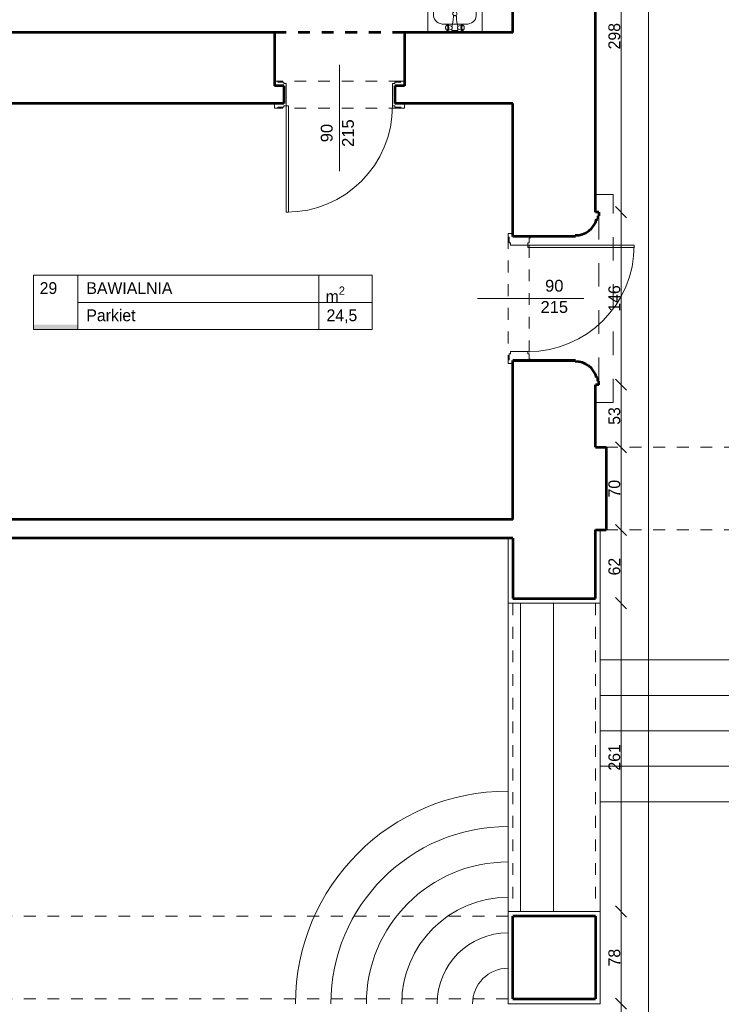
# Model space of a CAD drawing. Header units: inches. Extents: x -21887 to 84279, y -131485 to 67836.
# Tile 54 of 256: x -3895 to 2047, y 10716 to 19050. Entities that reach past the tile are written whole.
import ezdxf

# ---------------------------------------------------------------- set-up
doc = ezdxf.new("R2010")
doc.units = ezdxf.units.IN
doc.header["$MEASUREMENT"] = 0
doc.linetypes.add('Dashed', pattern=[400, 200, -200])
doc.linetypes.add('Dashed copy', pattern=[200, 100, -100])
doc.layers.get('0').update_dxf_attribs({"lineweight": 13})
doc.layers.get('Defpoints').update_dxf_attribs({"lineweight": 13})
for name, color, linetype, lineweight in [('AI_MURY', 7, 'Continuous', 53), ('AI_WIDOK', 7, 'Continuous', 13), ('Dimensioning', 7, 'Continuous', 13), ('DRZWI', 7, 'Continuous', 13), ('Furniture & Equipment', 7, 'Continuous', 13), ('OPISY TABELKI', 7, 'Continuous', 13), ('PODCIAGI', 7, 'Continuous', 13), ('schodzy', 7, 'Continuous', 13)]:
    doc.layers.add(name, color=color, linetype=linetype, lineweight=lineweight)
doc.styles.add('GENERATED_STYLE_7', font='txt')
doc.styles.add('GENERATED_STYLE_8', font='txt')
doc.styles.add('GENERATED_STYLE_9', font='txt')
doc.styles.add('Style-Courier New', font='txt')
doc.dimstyles.new('Dimstyle_4', dxfattribs={"dimtxt": 100, "dimasz": 95, "dimexe": 0, "dimexo": 0, "dimgap": 0.09, "dimtad": 1, "dimdec": 0, "dimlfac": 0.1, "dimzin": 0, "dimdsep": 46, "dimlunit": 5, "dimtxsty": 'GENERATED_STYLE_7', "dimblk": 'ARROWHEAD_6', "dimcen": 0.09, "dimclrd": 161, "dimclre": 161, "dimclrt": 7, "dimadec": 0, "dimazin": 0, "dimtfac": 1, "dimtdec": 0, "dimtmove": 0, "dimatfit": 3, "dimfxl": 0, "dimtolj": 1, "dimtzin": 0, "dimarcsym": 0})

# ---------------------------------------------------------------- blocks, each defined once
blk = doc.blocks.new('Basin 01_59')
at = {"layer": 'Furniture & Equipment', "color": 9, "linetype": 'Continuous'}
for p, q in [((0, 350), (0, 171.8)), ((460, 350), (0, 350)), ((460, 350), (460, 171.8)), ((138.9, 278.2), (138.9, 278.2)), ((321.1, 278.2), (138.9, 278.2)), ((151.7, 311.7), (151.5, 308.2)), ((151.7, 311.7), (151.5, 308.2)), ((151.5, 308.2), (151.7, 304.7)), ((151.5, 308.2), (151.7, 304.7)), ((152.1, 315), (151.7, 311.7)), ((152.1, 315), (151.7, 311.7)), ((151.7, 304.7), (152.1, 301.4)), ((151.7, 304.7), (152.1, 301.4)), ((152.8, 318.2), (152.1, 315)), ((152.8, 318.2), (152.1, 315)), ((152.1, 301.4), (152.8, 298.2)), ((152.1, 301.4), (152.8, 298.2)), ((153.8, 321.1), (152.8, 318.2)), ((153.8, 321.1), (152.8, 318.2)), ((152.8, 298.2), (153.8, 295.3)), ((152.8, 298.2), (153.8, 295.3)), ((155.1, 323.5), (153.8, 321.1)), ((155.1, 323.5), (153.8, 321.1)), ((153.8, 295.3), (155.1, 292.9)), ((153.8, 295.3), (155.1, 292.9)), ((156.5, 325.5), (155.1, 323.5)), ((156.5, 325.5), (155.1, 323.5)), ((155.1, 292.9), (156.5, 290.9)), ((155.1, 292.9), (156.5, 290.9)), ((158.1, 327), (156.5, 325.5)), ((158.1, 327), (156.5, 325.5)), ((156.5, 290.9), (158.1, 289.4)), ((156.5, 290.9), (158.1, 289.4)), ((162.6, 330.7), (158.1, 327)), ((162.6, 330.7), (158.1, 327)), ((159.8, 327.9), (158.1, 327)), ((159.8, 327.9), (158.1, 327)), ((158.1, 289.4), (159.8, 288.5)), ((162.6, 285.6), (158.1, 289.4)), ((158.1, 289.4), (159.8, 288.5)), ((162.6, 285.6), (158.1, 289.4)), ((161.5, 328.2), (159.8, 327.9)), ((161.5, 328.2), (159.8, 327.9)), ((159.8, 288.5), (161.5, 288.2)), ((159.8, 288.5), (161.5, 288.2)), ((163.2, 327.9), (161.5, 328.2)), ((163.2, 327.9), (161.5, 328.2)), ((161.5, 288.2), (163.2, 288.5)), ((161.5, 288.2), (163.2, 288.5)), ((164.6, 331.8), (162.6, 330.7)), ((164.6, 331.8), (162.6, 330.7)), ((162.6, 285.6), (164.6, 284.6)), ((162.6, 285.6), (164.6, 284.6)), ((164.9, 327), (163.2, 327.9)), ((164.9, 327), (163.2, 327.9)), ((163.2, 288.5), (164.9, 289.4)), ((163.2, 288.5), (164.9, 289.4)), ((166.7, 332.2), (164.6, 331.8)), ((166.7, 332.2), (164.6, 331.8)), ((164.6, 284.6), (166.7, 284.2)), ((164.6, 284.6), (166.7, 284.2)), ((166.5, 325.5), (164.9, 327)), ((166.5, 325.5), (164.9, 327)), ((164.9, 289.4), (166.5, 290.9)), ((164.9, 289.4), (166.5, 290.9)), ((167.9, 323.5), (166.5, 325.5)), ((167.9, 323.5), (166.5, 325.5)), ((166.5, 290.9), (167.9, 292.9)), ((166.5, 290.9), (167.9, 292.9)), ((168.8, 331.8), (166.7, 332.2)), ((168.8, 331.8), (166.7, 332.2)), ((166.7, 284.2), (168.8, 284.6)), ((166.7, 284.2), (168.8, 284.6)), ((169.2, 321.1), (167.9, 323.5)), ((169.2, 321.1), (167.9, 323.5)), ((167.9, 292.9), (169.2, 295.3)), ((167.9, 292.9), (169.2, 295.3)), ((170.8, 330.7), (168.8, 331.8)), ((202.4, 320), (168.8, 331.8)), ((170.8, 330.7), (168.8, 331.8)), ((202.4, 320), (168.8, 331.8)), ((202.4, 296.4), (168.8, 284.6)), ((202.4, 296.4), (168.8, 284.6)), ((168.8, 284.6), (170.8, 285.6)), ((168.8, 284.6), (170.8, 285.6)), ((170.2, 318.2), (169.2, 321.1)), ((170.2, 318.2), (169.2, 321.1)), ((169.2, 295.3), (170.2, 298.2)), ((169.2, 295.3), (170.2, 298.2)), ((170.9, 315), (170.2, 318.2)), ((170.9, 315), (170.2, 318.2)), ((170.2, 298.2), (170.9, 301.4)), ((170.2, 298.2), (170.9, 301.4)), ((172.7, 329), (170.8, 330.7)), ((172.7, 329), (170.8, 330.7)), ((170.8, 285.6), (172.7, 287.4)), ((170.8, 285.6), (172.7, 287.4)), ((171.4, 311.7), (170.9, 315)), ((171.4, 311.7), (170.9, 315)), ((170.9, 301.4), (171.4, 304.7)), ((170.9, 301.4), (171.4, 304.7)), ((171.5, 308.2), (171.4, 311.7)), ((171.5, 308.2), (171.4, 311.7)), ((171.4, 304.7), (171.5, 308.2)), ((171.4, 304.7), (171.5, 308.2)), ((174.4, 326.6), (172.7, 329)), ((174.4, 326.6), (172.7, 329)), ((172.7, 287.4), (174.4, 289.8)), ((172.7, 287.4), (174.4, 289.8)), ((175.9, 323.6), (174.4, 326.6)), ((175.9, 323.6), (174.4, 326.6)), ((174.4, 289.8), (175.9, 292.8)), ((174.4, 289.8), (175.9, 292.8)), ((177.1, 320.2), (175.9, 323.6)), ((177.1, 320.2), (175.9, 323.6)), ((175.9, 292.8), (177.1, 296.2)), ((175.9, 292.8), (177.1, 296.2)), ((178, 316.4), (177.1, 320.2)), ((178, 316.4), (177.1, 320.2)), ((177.1, 296.2), (178, 300)), ((177.1, 296.2), (178, 300)), ((178.5, 312.4), (178, 316.4)), ((178.5, 312.4), (178, 316.4)), ((178, 300), (178.5, 304)), ((178, 300), (178.5, 304)), ((178.7, 308.2), (178.5, 312.4)), ((178.7, 308.2), (178.5, 312.4)), ((178.5, 304), (178.7, 308.2)), ((178.5, 304), (178.7, 308.2)), ((203.4, 319.5), (202.4, 320)), ((203.4, 319.5), (202.4, 320)), ((202.4, 296.4), (203.4, 296.9)), ((202.4, 296.4), (203.4, 296.9)), ((204.3, 318.6), (203.4, 319.5)), ((204.3, 318.6), (203.4, 319.5)), ((203.4, 296.9), (204.3, 297.8)), ((203.4, 296.9), (204.3, 297.8)), ((205.2, 317.4), (204.3, 318.6)), ((205.2, 317.4), (204.3, 318.6)), ((204.3, 297.8), (205.2, 299)), ((204.3, 297.8), (205.2, 299)), ((206.7, 318.2), (204.6, 318.2)), ((206.7, 318.2), (204.6, 318.2)), ((207.1, 298.2), (204.6, 298.2)), ((207.1, 298.2), (204.6, 298.2)), ((205.2, 331.2), (205, 330.7)), ((205.2, 331.2), (205, 330.7)), ((205, 330.7), (205, 330.2)), ((205, 330.7), (205, 330.2)), ((205, 330.2), (205, 318.2)), ((205, 330.2), (205, 318.2)), ((205, 298.2), (205, 296.2)), ((205, 298.2), (205, 296.2)), ((205, 296.2), (205, 295.7)), ((205, 296.2), (205, 295.7)), ((205, 295.7), (205.2, 295.2)), ((205, 295.7), (205.2, 295.2)), ((205.4, 331.7), (205.2, 331.2)), ((205.4, 331.7), (205.2, 331.2)), ((205.9, 315.9), (205.2, 317.4)), ((205.9, 315.9), (205.2, 317.4)), ((205.2, 299), (205.9, 300.5)), ((205.2, 299), (205.9, 300.5)), ((205.2, 295.2), (208.1, 288.3)), ((205.2, 295.2), (208.1, 288.3)), ((205.7, 332.1), (205.4, 331.7)), ((205.7, 332.1), (205.4, 331.7)), ((206.1, 332.5), (205.7, 332.1)), ((206.1, 332.5), (205.7, 332.1)), ((206.5, 314.2), (205.9, 315.9)), ((206.5, 314.2), (205.9, 315.9)), ((205.9, 300.5), (206.5, 302.2)), ((205.9, 300.5), (206.5, 302.2)), ((206.5, 332.8), (206.1, 332.5)), ((206.5, 332.8), (206.1, 332.5)), ((207, 333), (206.5, 332.8)), ((207, 333), (206.5, 332.8)), ((207, 312.3), (206.5, 314.2)), ((207, 312.3), (206.5, 314.2)), ((206.5, 302.2), (207, 304.1)), ((206.5, 302.2), (207, 304.1)), ((207.5, 333.2), (207, 333)), ((207.5, 333.2), (207, 333)), ((207.2, 310.3), (207, 312.3)), ((207.2, 310.3), (207, 312.3)), ((207, 304.1), (207.2, 306.1)), ((207, 304.1), (207.2, 306.1)), ((207.3, 308.2), (207.2, 310.3)), ((207.3, 308.2), (207.2, 310.3)), ((207.2, 306.1), (207.3, 308.2)), ((207.2, 306.1), (207.3, 308.2)), ((208, 333.2), (207.5, 333.2)), ((208, 333.2), (207.5, 333.2)), ((252, 333.2), (208, 333.2)), ((252, 333.2), (208, 333.2)), ((208, 288.6), (210.7, 276.6)), ((208, 288.6), (210.7, 276.6)), ((210.7, 276.6), (213, 260.3)), ((210.7, 276.6), (213, 260.3)), ((213, 260.4), (215, 239.3)), ((213, 260.4), (215, 239.3)), ((247, 260.4), (245, 239.3)), ((247, 260.4), (245, 239.3)), ((249.3, 276.6), (247, 260.3)), ((249.3, 276.6), (247, 260.3)), ((252, 288.6), (249.3, 276.6)), ((252, 288.6), (249.3, 276.6)), ((254.8, 295.2), (251.9, 288.3)), ((254.8, 295.2), (251.9, 288.3)), ((252.5, 333.2), (252, 333.2)), ((252.5, 333.2), (252, 333.2)), ((253, 333), (252.5, 333.2)), ((253, 333), (252.5, 333.2)), ((252.8, 310.3), (252.7, 308.2)), ((252.8, 310.3), (252.7, 308.2)), ((252.7, 308.2), (252.8, 306.1)), ((252.7, 308.2), (252.8, 306.1)), ((253, 312.3), (252.8, 310.3)), ((253, 312.3), (252.8, 310.3)), ((252.8, 306.1), (253, 304.1)), ((252.8, 306.1), (253, 304.1)), ((253.5, 332.8), (253, 333)), ((253.5, 332.8), (253, 333)), ((253.5, 314.2), (253, 312.3)), ((253.5, 314.2), (253, 312.3)), ((253, 304.1), (253.5, 302.2)), ((253, 304.1), (253.5, 302.2)), ((255.4, 298.2), (253.2, 298.2)), ((255.4, 298.2), (253.2, 298.2)), ((253.9, 332.5), (253.5, 332.8)), ((253.9, 332.5), (253.5, 332.8)), ((255.4, 318.2), (253.5, 318.2)), ((255.4, 318.2), (253.5, 318.2)), ((254.1, 315.9), (253.5, 314.2)), ((254.1, 315.9), (253.5, 314.2)), ((253.5, 302.2), (254.1, 300.5)), ((253.5, 302.2), (254.1, 300.5)), ((254.3, 332.1), (253.9, 332.5)), ((254.3, 332.1), (253.9, 332.5)), ((254.8, 317.4), (254.1, 315.9)), ((254.8, 317.4), (254.1, 315.9)), ((254.1, 300.5), (254.8, 299)), ((254.1, 300.5), (254.8, 299)), ((254.6, 331.7), (254.3, 332.1)), ((254.6, 331.7), (254.3, 332.1)), ((254.8, 331.2), (254.6, 331.7)), ((254.8, 331.2), (254.6, 331.7)), ((255, 330.7), (254.8, 331.2)), ((255, 330.7), (254.8, 331.2)), ((255.7, 318.6), (254.8, 317.4)), ((255.7, 318.6), (254.8, 317.4)), ((254.8, 299), (255.7, 297.8)), ((254.8, 299), (255.7, 297.8)), ((254.8, 295.2), (255, 295.7)), ((254.8, 295.2), (255, 295.7)), ((255, 330.2), (255, 330.7)), ((255, 330.2), (255, 330.7)), ((255, 318.2), (255, 330.2)), ((255, 318.2), (255, 330.2)), ((255, 296.2), (255, 298.2)), ((255, 296.2), (255, 298.2)), ((255, 295.7), (255, 296.2)), ((255, 295.7), (255, 296.2)), ((256.6, 319.5), (255.7, 318.6)), ((256.6, 319.5), (255.7, 318.6)), ((255.7, 297.8), (256.6, 296.9)), ((255.7, 297.8), (256.6, 296.9)), ((257.6, 320), (256.6, 319.5)), ((257.6, 320), (256.6, 319.5)), ((256.6, 296.9), (257.6, 296.4)), ((256.6, 296.9), (257.6, 296.4)), ((257.6, 320), (291.2, 331.8)), ((257.6, 320), (291.2, 331.8)), ((257.6, 296.4), (291.2, 284.6)), ((257.6, 296.4), (291.2, 284.6)), ((281.5, 312.4), (281.3, 308.2)), ((281.5, 312.4), (281.3, 308.2)), ((281.3, 308.2), (281.5, 304)), ((281.3, 308.2), (281.5, 304)), ((282, 316.4), (281.5, 312.4)), ((282, 316.4), (281.5, 312.4)), ((281.5, 304), (282, 300)), ((281.5, 304), (282, 300)), ((282.9, 320.2), (282, 316.4)), ((282.9, 320.2), (282, 316.4)), ((282, 300), (282.9, 296.2)), ((282, 300), (282.9, 296.2)), ((284.1, 323.6), (282.9, 320.2)), ((284.1, 323.6), (282.9, 320.2)), ((282.9, 296.2), (284.1, 292.8)), ((282.9, 296.2), (284.1, 292.8)), ((285.6, 326.6), (284.1, 323.6)), ((285.6, 326.6), (284.1, 323.6)), ((284.1, 292.8), (285.6, 289.8)), ((284.1, 292.8), (285.6, 289.8)), ((287.3, 329), (285.6, 326.6)), ((287.3, 329), (285.6, 326.6)), ((285.6, 289.8), (287.3, 287.4)), ((285.6, 289.8), (287.3, 287.4)), ((289.2, 330.7), (287.3, 329)), ((289.2, 330.7), (287.3, 329)), ((287.3, 287.4), (289.2, 285.6)), ((287.3, 287.4), (289.2, 285.6)), ((288.6, 311.7), (288.5, 308.2)), ((288.6, 311.7), (288.5, 308.2)), ((288.5, 308.2), (288.6, 304.7)), ((288.5, 308.2), (288.6, 304.7)), ((289.1, 315), (288.6, 311.7)), ((289.1, 315), (288.6, 311.7)), ((288.6, 304.7), (289.1, 301.4)), ((288.6, 304.7), (289.1, 301.4)), ((289.8, 318.2), (289.1, 315)), ((289.8, 318.2), (289.1, 315)), ((289.1, 301.4), (289.8, 298.2)), ((289.1, 301.4), (289.8, 298.2)), ((291.2, 331.8), (289.2, 330.7)), ((291.2, 331.8), (289.2, 330.7)), ((289.2, 285.6), (291.2, 284.6)), ((289.2, 285.6), (291.2, 284.6)), ((290.8, 321.1), (289.8, 318.2)), ((290.8, 321.1), (289.8, 318.2)), ((289.8, 298.2), (290.8, 295.3)), ((289.8, 298.2), (290.8, 295.3)), ((292.1, 323.5), (290.8, 321.1)), ((292.1, 323.5), (290.8, 321.1)), ((290.8, 295.3), (292.1, 292.9)), ((290.8, 295.3), (292.1, 292.9)), ((293.3, 332.2), (291.2, 331.8)), ((293.3, 332.2), (291.2, 331.8)), ((291.2, 284.6), (293.3, 284.2)), ((291.2, 284.6), (293.3, 284.2)), ((293.5, 325.5), (292.1, 323.5)), ((293.5, 325.5), (292.1, 323.5)), ((292.1, 292.9), (293.5, 290.9)), ((292.1, 292.9), (293.5, 290.9)), ((295.4, 331.8), (293.3, 332.2)), ((295.4, 331.8), (293.3, 332.2)), ((293.3, 284.2), (295.4, 284.6)), ((293.3, 284.2), (295.4, 284.6)), ((295.1, 327), (293.5, 325.5)), ((295.1, 327), (293.5, 325.5)), ((293.5, 290.9), (295.1, 289.4)), ((293.5, 290.9), (295.1, 289.4)), ((296.8, 327.9), (295.1, 327)), ((296.8, 327.9), (295.1, 327)), ((295.1, 289.4), (296.8, 288.5)), ((295.1, 289.4), (296.8, 288.5)), ((297.4, 330.7), (295.4, 331.8)), ((297.4, 330.7), (295.4, 331.8)), ((295.4, 284.6), (297.4, 285.6)), ((295.4, 284.6), (297.4, 285.6)), ((298.5, 328.2), (296.8, 327.9)), ((298.5, 328.2), (296.8, 327.9)), ((296.8, 288.5), (298.5, 288.2)), ((296.8, 288.5), (298.5, 288.2)), ((297.4, 330.7), (301.9, 327)), ((297.4, 330.7), (301.9, 327)), ((297.4, 285.6), (301.9, 289.4)), ((297.4, 285.6), (301.9, 289.4)), ((300.2, 327.9), (298.5, 328.2)), ((300.2, 327.9), (298.5, 328.2)), ((298.5, 288.2), (300.2, 288.5)), ((298.5, 288.2), (300.2, 288.5)), ((301.9, 327), (300.2, 327.9)), ((301.9, 327), (300.2, 327.9)), ((300.2, 288.5), (301.9, 289.4)), ((300.2, 288.5), (301.9, 289.4)), ((303.5, 325.5), (301.9, 327)), ((303.5, 325.5), (301.9, 327)), ((301.9, 289.4), (303.5, 290.9)), ((301.9, 289.4), (303.5, 290.9)), ((304.9, 323.5), (303.5, 325.5)), ((304.9, 323.5), (303.5, 325.5)), ((303.5, 290.9), (304.9, 292.9)), ((303.5, 290.9), (304.9, 292.9)), ((306.2, 321.1), (304.9, 323.5)), ((306.2, 321.1), (304.9, 323.5)), ((304.9, 292.9), (306.2, 295.3)), ((304.9, 292.9), (306.2, 295.3)), ((307.2, 318.2), (306.2, 321.1)), ((307.2, 318.2), (306.2, 321.1)), ((306.2, 295.3), (307.2, 298.2)), ((306.2, 295.3), (307.2, 298.2)), ((307.9, 315), (307.2, 318.2)), ((307.9, 315), (307.2, 318.2)), ((307.2, 298.2), (307.9, 301.4)), ((307.2, 298.2), (307.9, 301.4)), ((308.3, 311.7), (307.9, 315)), ((308.3, 311.7), (307.9, 315)), ((307.9, 301.4), (308.3, 304.7)), ((307.9, 301.4), (308.3, 304.7)), ((308.5, 308.2), (308.3, 311.7)), ((308.5, 308.2), (308.3, 311.7)), ((308.3, 304.7), (308.5, 308.2)), ((308.3, 304.7), (308.5, 308.2)), ((50, 207.5), (50, 171.8)), ((215, 239.3), (216.8, 216.1)), ((215, 239.3), (216.8, 216.1)), ((217, 214), (216.8, 216.1)), ((217, 214), (216.8, 216.1)), ((217, 213.9), (217, 214)), ((217, 213.9), (217, 214)), ((217.6, 211.9), (217, 213.9)), ((217.6, 211.9), (217, 213.9)), ((218.6, 210.1), (217.6, 211.9)), ((218.6, 210.1), (217.6, 211.9)), ((220, 208.3), (218.6, 210.1)), ((220, 208.3), (218.6, 210.1)), ((221.6, 206.9), (220, 208.3)), ((221.6, 206.9), (220, 208.3)), ((223.5, 205.7), (221.6, 206.9)), ((223.5, 205.7), (221.6, 206.9)), ((225.6, 204.9), (223.5, 205.7)), ((225.6, 204.9), (223.5, 205.7)), ((225, 204.9), (223.9, 205.6)), ((226.6, 204.2), (225, 204.9)), ((227.7, 204.3), (225.6, 204.9)), ((227.7, 204.3), (225.6, 204.9)), ((228.3, 203.8), (226.6, 204.2)), ((230, 204.2), (227.7, 204.3)), ((230, 204.2), (227.7, 204.3)), ((230, 203.7), (228.3, 203.8)), ((232.3, 204.3), (230, 204.2)), ((232.3, 204.3), (230, 204.2)), ((231.7, 203.8), (230, 203.7)), ((233.4, 204.2), (231.7, 203.8)), ((234.4, 204.9), (232.3, 204.3)), ((234.4, 204.9), (232.3, 204.3)), ((235, 204.9), (233.4, 204.2)), ((236.5, 205.7), (234.4, 204.9)), ((236.5, 205.7), (234.4, 204.9)), ((236.1, 205.6), (235, 204.9)), ((238.4, 206.9), (236.5, 205.7)), ((238.4, 206.9), (236.5, 205.7)), ((240, 208.3), (238.4, 206.9)), ((240, 208.3), (238.4, 206.9)), ((241.4, 210.1), (240, 208.3)), ((241.4, 210.1), (240, 208.3)), ((242.4, 211.9), (241.4, 210.1)), ((242.4, 211.9), (241.4, 210.1)), ((243, 213.9), (242.4, 211.9)), ((243, 213.9), (242.4, 211.9)), ((243.2, 216.1), (243, 214)), ((243.2, 216.1), (243, 214)), ((243, 213.9), (243, 214)), ((243, 213.9), (243, 214)), ((245, 239.3), (243.2, 216.1)), ((245, 239.3), (243.2, 216.1)), ((410, 207.5), (410, 171.8))]:
    blk.add_line(p, q, dxfattribs=at)
at = {"layer": 'Furniture & Equipment', "color": 9, "linetype": 'Continuous', "flags": 128}
for points in [[(138.9, 278.2), (121.6, 276.9), (104.9, 272.8), (89.5, 266.3), (76, 257.5), (65, 246.8), (56.8, 234.5), (51.7, 221.3), (50, 207.5)], [(410, 207.5), (408.3, 221.3), (403.2, 234.5), (395, 246.8), (384, 257.5), (370.5, 266.3), (355.1, 272.8), (338.4, 276.9), (321.1, 278.2)], [(0, 171.8), (1.2, 152.1), (5, 132.7), (11.1, 114.1), (19.5, 96.5), (30.1, 80.2), (42.7, 65.6), (56.9, 52.9), (72.7, 42.3)], [(50, 171.8), (50.8, 159.2), (53.2, 146.8), (57.1, 134.9), (62.5, 123.6), (69.3, 113.2), (77.3, 103.8), (86.4, 95.7), (96.5, 89)], [(363.5, 89), (373.6, 95.7), (382.7, 103.8), (390.7, 113.2), (397.5, 123.6), (402.9, 134.9), (406.8, 146.8), (409.2, 159.2), (410, 171.8)], [(387.3, 42.3), (403.1, 52.9), (417.3, 65.6), (429.9, 80.2), (440.5, 96.5), (448.9, 114.1), (455, 132.7), (458.8, 152.1), (460, 171.8)], [(96.5, 89), (128, 73.4), (161.1, 62.2), (195.3, 55.3), (230, 53), (264.7, 55.3), (298.9, 62.2), (332, 73.4), (363.5, 89)], [(72.7, 42.3), (109.8, 24), (148.8, 10.8), (189.1, 2.7), (230, 0), (270.9, 2.7), (311.2, 10.8), (350.2, 24), (387.3, 42.3)]]:
    blk.add_lwpolyline(points, dxfattribs=at)
at = {"layer": 'Furniture & Equipment', "color": 9, "linetype": 'Continuous'}
blk.add_circle((230, 188.9), 17.5, dxfattribs=at)
blk = doc.blocks.new('ARROWHEAD_6')
at = {"color": 0, "linetype": 'Continuous'}
for p, q in [((0, 0), (-1, 0)), ((-0.5, -0.5), (0.5, 0.5))]:
    blk.add_line(p, q, dxfattribs=at)
blk = doc.blocks.new('*U207')
at = {"layer": 'Defpoints', "color": 0, "linetype": 'Continuous'}
for p in [(724.7, 55030.7), (1431.3, 55030.7), (853.3, -36559.3)]:
    blk.add_point(p, dxfattribs=at)
at = {"layer": 'Dimensioning', "color": 161, "linetype": 'Continuous', "lineweight": -2}
for p, q in [((1431.1, 55030.7), (1431.3, 55030.7)), ((1431.3, -36464.3), (1431.3, 54935.7)), ((1431.1, -36559.3), (1431.3, -36559.3))]:
    blk.add_line(p, q, dxfattribs=at)
at = {"layer": 'Dimensioning', "color": 161, "linetype": 'Continuous', "lineweight": -2, "xscale": 95, "yscale": 95, "zscale": 95}
for p, rotation in [((1431.3, 55030.7), 90), ((1431.3, -36559.3), 270)]:
    blk.add_blockref('ARROWHEAD_6', p, dxfattribs=dict(at, rotation=rotation))
at = {"layer": 'Dimensioning', "color": 7, "linetype": 'Continuous', "insert": (1375, 9235.7), "char_height": 100, "attachment_point": 5, "rotation": 90, "style": 'GENERATED_STYLE_7'}
blk.add_mtext('9159', dxfattribs=at)
blk = doc.blocks.new('*D1941')
at = {"layer": 'Defpoints'}
for p in [(724.7, 55030.7), (1431.3, 55030.7), (1431.3, 9235.7), (853.3, -36559.3)]:
    blk.add_point(p, dxfattribs=at)
at = {"layer": 'Dimensioning', "color": 161, "linetype": 'Continuous'}
blk.add_blockref('*U207', (0, 0), dxfattribs=at)
blk = doc.blocks.new('*U477')
at = {"layer": 'Defpoints', "color": 0, "linetype": 'Continuous'}
for p in [(1020.5, 10720.7), (1197.4, 10720.7), (1020.5, 7800.7)]:
    blk.add_point(p, dxfattribs=at)
at = {"layer": 'Dimensioning', "color": 161, "linetype": 'Continuous', "lineweight": -2}
for p, q in [((1197.2, 10720.7), (1197.4, 10720.7)), ((1197.4, 7895.7), (1197.4, 10625.7)), ((1197.2, 7800.7), (1197.4, 7800.7))]:
    blk.add_line(p, q, dxfattribs=at)
at = {"layer": 'Dimensioning', "color": 161, "linetype": 'Continuous', "lineweight": -2, "xscale": 95, "yscale": 95, "zscale": 95}
for p, rotation in [((1197.4, 10720.7), 90), ((1197.4, 7800.7), 270)]:
    blk.add_blockref('ARROWHEAD_6', p, dxfattribs=dict(at, rotation=rotation))
at = {"layer": 'Dimensioning', "color": 7, "linetype": 'Continuous', "insert": (1141.1, 9260.7), "char_height": 100, "attachment_point": 5, "rotation": 90, "style": 'GENERATED_STYLE_7'}
blk.add_mtext('292', dxfattribs=at)
blk = doc.blocks.new('*D2701')
at = {"layer": 'Defpoints'}
for p in [(1020.5, 10720.7), (1197.4, 10720.7), (1197.4, 9260.7), (1020.5, 7800.7)]:
    blk.add_point(p, dxfattribs=at)
at = {"layer": 'Dimensioning', "color": 161, "linetype": 'Continuous'}
blk.add_blockref('*U477', (0, 0), dxfattribs=at)
blk = doc.blocks.new('*U478')
at = {"layer": 'Defpoints', "color": 0, "linetype": 'Continuous'}
for p in [(1020.5, 11500.7), (1197.4, 11500.7), (1020.5, 10720.7)]:
    blk.add_point(p, dxfattribs=at)
at = {"layer": 'Dimensioning', "color": 161, "linetype": 'Continuous', "lineweight": -2}
for p, q in [((1197.2, 11500.7), (1197.4, 11500.7)), ((1197.4, 10815.7), (1197.4, 11405.7)), ((1197.2, 10720.7), (1197.4, 10720.7))]:
    blk.add_line(p, q, dxfattribs=at)
at = {"layer": 'Dimensioning', "color": 161, "linetype": 'Continuous', "lineweight": -2, "xscale": 95, "yscale": 95, "zscale": 95}
for p, rotation in [((1197.4, 11500.7), 90), ((1197.4, 10720.7), 270)]:
    blk.add_blockref('ARROWHEAD_6', p, dxfattribs=dict(at, rotation=rotation))
at = {"layer": 'Dimensioning', "color": 7, "linetype": 'Continuous', "insert": (1141.1, 11110.7), "char_height": 100, "attachment_point": 5, "rotation": 90, "style": 'GENERATED_STYLE_7'}
blk.add_mtext('78', dxfattribs=at)
blk = doc.blocks.new('*D2702')
at = {"layer": 'Defpoints'}
for p in [(1020.5, 11500.7), (1197.4, 11500.7), (1197.4, 11110.7), (1020.5, 10720.7)]:
    blk.add_point(p, dxfattribs=at)
at = {"layer": 'Dimensioning', "color": 161, "linetype": 'Continuous'}
blk.add_blockref('*U478', (0, 0), dxfattribs=at)
blk = doc.blocks.new('*U479')
at = {"layer": 'Defpoints', "color": 0, "linetype": 'Continuous'}
for p in [(1020.5, 14110.7), (1197.4, 14110.7), (1020.5, 11500.7)]:
    blk.add_point(p, dxfattribs=at)
at = {"layer": 'Dimensioning', "color": 161, "linetype": 'Continuous', "lineweight": -2}
for p, q in [((1197.2, 14110.7), (1197.4, 14110.7)), ((1197.4, 11595.7), (1197.4, 14015.7)), ((1197.2, 11500.7), (1197.4, 11500.7))]:
    blk.add_line(p, q, dxfattribs=at)
at = {"layer": 'Dimensioning', "color": 161, "linetype": 'Continuous', "lineweight": -2, "xscale": 95, "yscale": 95, "zscale": 95}
for p, rotation in [((1197.4, 14110.7), 90), ((1197.4, 11500.7), 270)]:
    blk.add_blockref('ARROWHEAD_6', p, dxfattribs=dict(at, rotation=rotation))
at = {"layer": 'Dimensioning', "color": 7, "linetype": 'Continuous', "insert": (1141.1, 12805.7), "char_height": 100, "attachment_point": 5, "rotation": 90, "style": 'GENERATED_STYLE_7'}
blk.add_mtext('261', dxfattribs=at)
blk = doc.blocks.new('*D2703')
at = {"layer": 'Defpoints'}
for p in [(1020.5, 14110.7), (1197.4, 14110.7), (1197.4, 12805.7), (1020.5, 11500.7)]:
    blk.add_point(p, dxfattribs=at)
at = {"layer": 'Dimensioning', "color": 161, "linetype": 'Continuous'}
blk.add_blockref('*U479', (0, 0), dxfattribs=at)
blk = doc.blocks.new('*U480')
at = {"layer": 'Defpoints', "color": 0, "linetype": 'Continuous'}
for p in [(1070.5, 14730.7), (1197.4, 14730.7), (1020.5, 14110.7)]:
    blk.add_point(p, dxfattribs=at)
at = {"layer": 'Dimensioning', "color": 161, "linetype": 'Continuous', "lineweight": -2}
for p, q in [((1197.2, 14730.7), (1197.4, 14730.7)), ((1197.4, 14205.7), (1197.4, 14635.7)), ((1197.2, 14110.7), (1197.4, 14110.7))]:
    blk.add_line(p, q, dxfattribs=at)
at = {"layer": 'Dimensioning', "color": 161, "linetype": 'Continuous', "lineweight": -2, "xscale": 95, "yscale": 95, "zscale": 95}
for p, rotation in [((1197.4, 14730.7), 90), ((1197.4, 14110.7), 270)]:
    blk.add_blockref('ARROWHEAD_6', p, dxfattribs=dict(at, rotation=rotation))
at = {"layer": 'Dimensioning', "color": 7, "linetype": 'Continuous', "insert": (1141.1, 14420.7), "char_height": 100, "attachment_point": 5, "rotation": 90, "style": 'GENERATED_STYLE_7'}
blk.add_mtext('62', dxfattribs=at)
blk = doc.blocks.new('*D2704')
at = {"layer": 'Defpoints'}
for p in [(1070.5, 14730.7), (1197.4, 14730.7), (1197.4, 14420.7), (1020.5, 14110.7)]:
    blk.add_point(p, dxfattribs=at)
at = {"layer": 'Dimensioning', "color": 161, "linetype": 'Continuous'}
blk.add_blockref('*U480', (0, 0), dxfattribs=at)
blk = doc.blocks.new('*U481')
at = {"layer": 'Defpoints', "color": 0, "linetype": 'Continuous'}
for p in [(1070.5, 15430.7), (1197.4, 15430.7), (1070.5, 14730.7)]:
    blk.add_point(p, dxfattribs=at)
at = {"layer": 'Dimensioning', "color": 161, "linetype": 'Continuous', "lineweight": -2}
for p, q in [((1197.2, 15430.7), (1197.4, 15430.7)), ((1197.4, 14825.7), (1197.4, 15335.7)), ((1197.2, 14730.7), (1197.4, 14730.7))]:
    blk.add_line(p, q, dxfattribs=at)
at = {"layer": 'Dimensioning', "color": 161, "linetype": 'Continuous', "lineweight": -2, "xscale": 95, "yscale": 95, "zscale": 95}
for p, rotation in [((1197.4, 15430.7), 90), ((1197.4, 14730.7), 270)]:
    blk.add_blockref('ARROWHEAD_6', p, dxfattribs=dict(at, rotation=rotation))
at = {"layer": 'Dimensioning', "color": 7, "linetype": 'Continuous', "insert": (1141.1, 15080.7), "char_height": 100, "attachment_point": 5, "rotation": 90, "style": 'GENERATED_STYLE_7'}
blk.add_mtext('70', dxfattribs=at)
blk = doc.blocks.new('*D2705')
at = {"layer": 'Defpoints'}
for p in [(1070.5, 15430.7), (1197.4, 15430.7), (1197.4, 15080.7), (1070.5, 14730.7)]:
    blk.add_point(p, dxfattribs=at)
at = {"layer": 'Dimensioning', "color": 161, "linetype": 'Continuous'}
blk.add_blockref('*U481', (0, 0), dxfattribs=at)
blk = doc.blocks.new('*U482')
at = {"layer": 'Defpoints', "color": 0, "linetype": 'Continuous'}
for p in [(980.5, 15960.7), (1197.4, 15960.7), (1070.5, 15430.7)]:
    blk.add_point(p, dxfattribs=at)
at = {"layer": 'Dimensioning', "color": 161, "linetype": 'Continuous', "lineweight": -2}
for p, q in [((1197.2, 15960.7), (1197.4, 15960.7)), ((1197.4, 15525.7), (1197.4, 15865.7)), ((1197.2, 15430.7), (1197.4, 15430.7))]:
    blk.add_line(p, q, dxfattribs=at)
at = {"layer": 'Dimensioning', "color": 161, "linetype": 'Continuous', "lineweight": -2, "xscale": 95, "yscale": 95, "zscale": 95}
for p, rotation in [((1197.4, 15960.7), 90), ((1197.4, 15430.7), 270)]:
    blk.add_blockref('ARROWHEAD_6', p, dxfattribs=dict(at, rotation=rotation))
at = {"layer": 'Dimensioning', "color": 7, "linetype": 'Continuous', "insert": (1141.1, 15695.7), "char_height": 100, "attachment_point": 5, "rotation": 90, "style": 'GENERATED_STYLE_7'}
blk.add_mtext('53', dxfattribs=at)
blk = doc.blocks.new('*D2706')
at = {"layer": 'Defpoints'}
for p in [(980.5, 15960.7), (1197.4, 15960.7), (1197.4, 15695.7), (1070.5, 15430.7)]:
    blk.add_point(p, dxfattribs=at)
at = {"layer": 'Dimensioning', "color": 161, "linetype": 'Continuous'}
blk.add_blockref('*U482', (0, 0), dxfattribs=at)
blk = doc.blocks.new('*U483')
at = {"layer": 'Defpoints', "color": 0, "linetype": 'Continuous'}
for p in [(980.5, 17420.7), (1197.4, 17420.7), (980.5, 15960.7)]:
    blk.add_point(p, dxfattribs=at)
at = {"layer": 'Dimensioning', "color": 161, "linetype": 'Continuous', "lineweight": -2}
for p, q in [((1197.2, 17420.7), (1197.4, 17420.7)), ((1197.4, 16055.7), (1197.4, 17325.7)), ((1197.2, 15960.7), (1197.4, 15960.7))]:
    blk.add_line(p, q, dxfattribs=at)
at = {"layer": 'Dimensioning', "color": 161, "linetype": 'Continuous', "lineweight": -2, "xscale": 95, "yscale": 95, "zscale": 95}
for p, rotation in [((1197.4, 17420.7), 90), ((1197.4, 15960.7), 270)]:
    blk.add_blockref('ARROWHEAD_6', p, dxfattribs=dict(at, rotation=rotation))
at = {"layer": 'Dimensioning', "color": 7, "linetype": 'Continuous', "insert": (1141.1, 16690.7), "char_height": 100, "attachment_point": 5, "rotation": 90, "style": 'GENERATED_STYLE_7'}
blk.add_mtext('146', dxfattribs=at)
blk = doc.blocks.new('*D2707')
at = {"layer": 'Defpoints'}
for p in [(980.5, 17420.7), (1197.4, 17420.7), (1197.4, 16690.7), (980.5, 15960.7)]:
    blk.add_point(p, dxfattribs=at)
at = {"layer": 'Dimensioning', "color": 161, "linetype": 'Continuous'}
blk.add_blockref('*U483', (0, 0), dxfattribs=at)
blk = doc.blocks.new('*U484')
at = {"layer": 'Defpoints', "color": 0, "linetype": 'Continuous'}
for p in [(980.5, 20400.7), (1197.4, 20400.7), (980.5, 17420.7)]:
    blk.add_point(p, dxfattribs=at)
at = {"layer": 'Dimensioning', "color": 161, "linetype": 'Continuous', "lineweight": -2}
for p, q in [((1197.2, 20400.7), (1197.4, 20400.7)), ((1197.4, 17515.7), (1197.4, 20305.7)), ((1197.2, 17420.7), (1197.4, 17420.7))]:
    blk.add_line(p, q, dxfattribs=at)
at = {"layer": 'Dimensioning', "color": 161, "linetype": 'Continuous', "lineweight": -2, "xscale": 95, "yscale": 95, "zscale": 95}
for p, rotation in [((1197.4, 20400.7), 90), ((1197.4, 17420.7), 270)]:
    blk.add_blockref('ARROWHEAD_6', p, dxfattribs=dict(at, rotation=rotation))
at = {"layer": 'Dimensioning', "color": 7, "linetype": 'Continuous', "insert": (1141.1, 18910.7), "char_height": 100, "attachment_point": 5, "rotation": 90, "style": 'GENERATED_STYLE_7'}
blk.add_mtext('298', dxfattribs=at)
blk = doc.blocks.new('*D2708')
at = {"layer": 'Defpoints'}
for p in [(980.5, 20400.7), (1197.4, 20400.7), (1197.4, 18910.7), (980.5, 17420.7)]:
    blk.add_point(p, dxfattribs=at)
at = {"layer": 'Dimensioning', "color": 161, "linetype": 'Continuous'}
blk.add_blockref('*U484', (0, 0), dxfattribs=at)

msp = doc.modelspace()

# ---------------------------------------------------------------- hatches: boundary and pattern name
at = {"layer": 'OPISY TABELKI', "extrusion": (0, 0, -1)}
msp.add_hatch(color=7, dxfattribs=at).paths.add_polyline_path([(3402.1, 16427.2), (3402.1, 16469.4), (3778.6, 16469.4), (3778.6, 16427.2)], flags=16)

# ---------------------------------------------------------------- linework, layer by layer
at = {"layer": 'AI_MURY', "color": 7, "linetype": 'Continuous'}
for p, q in [((280.5, 18940.7), (280.5, 20605.7)), ((980.5, 17420.7), (980.5, 20400.7)), ((-1737.7, 18940.7), (-5519.5, 18940.7)), ((-1737.7, 18940.7), (-1737.7, 18490.7)), ((-637.7, 18940.7), (-637.7, 18490.7)), ((280.5, 18940.7), (-637.7, 18940.7)), ((-1657.7, 18490.7), (-1737.7, 18490.7)), ((-1657.7, 18490.7), (-1657.7, 18340.7)), ((-637.7, 18490.7), (-717.7, 18490.7)), ((-717.7, 18490.7), (-717.7, 18340.7)), ((-1737.7, 18340.7), (-6549.5, 18340.7)), ((-1657.7, 18340.7), (-1737.7, 18340.7)), ((-637.7, 18340.7), (-717.7, 18340.7)), ((280.5, 18340.7), (-637.7, 18340.7)), ((280.5, 17215.7), (280.5, 18340.7)), ((1010.5, 17420.7), (980.5, 17420.7)), ((1010.5, 17420.7), (1010.5, 17390.7)), ((990.5, 17360.7), (1000.5, 17360.7)), ((1000.5, 17390.7), (1000.5, 17360.7)), ((1000.5, 17390.7), (1010.5, 17390.7)), ((810.5, 17215.7), (280.5, 17215.7)), ((810.5, 17215.7), (810.5, 17225.7)), ((280.5, 14820.7), (280.5, 16165.7)), ((280.5, 16165.7), (810.5, 16165.7)), ((810.5, 16165.7), (280.5, 16165.7)), ((280.5, 14820.7), (280.5, 16165.7)), ((810.5, 16165.7), (810.5, 16155.7)), ((810.5, 16165.7), (810.5, 16155.7)), ((990.5, 16020.7), (1000.5, 16020.7)), ((1000.5, 15990.7), (1000.5, 16020.7)), ((980.5, 15430.7), (980.5, 15960.7)), ((1010.5, 15960.7), (980.5, 15960.7)), ((1000.5, 15990.7), (1010.5, 15990.7)), ((1010.5, 15960.7), (1010.5, 15990.7)), ((980.5, 15430.7), (1070.5, 15430.7)), ((1070.5, 15430.7), (1070.5, 14730.7)), ((280.5, 14820.7), (-6549.5, 14820.7)), ((980.5, 14150.7), (980.5, 14730.7)), ((980.5, 14730.7), (1070.5, 14730.7)), ((280.5, 14660.7), (-5819.5, 14660.7)), ((280.5, 14660.7), (280.5, 14150.7)), ((280.5, 14150.7), (980.5, 14150.7)), ((980.5, 11460.7), (280.5, 11460.7)), ((280.5, 10760.7), (280.5, 11460.7)), ((980.5, 11460.7), (980.5, 10760.7)), ((280.5, 10760.7), (980.5, 10760.7))]:
    msp.add_line(p, q, dxfattribs=at)
at = {"layer": 'AI_MURY', "color": 7, "linetype": 'Dashed copy'}
msp.add_line((-637.7, 18940.7), (-1737.7, 18940.7), dxfattribs=at)
at = {"layer": 'AI_MURY', "color": 7, "linetype": 'Continuous'}
for centre, start, end in [((815.9, 17405.7), 268.27392, 345.55996), ((815.9, 15975.8), 14.44004, 91.72608)]:
    msp.add_arc(centre, 180, start, end, dxfattribs=at)
at = {"layer": 'AI_WIDOK', "color": 9, "linetype": 'Continuous'}
for p, q in [((1020.5, 14110.7), (1020.5, 14730.7)), ((240.5, 14660.7), (240.5, 14110.7)), ((1020.5, 14110.7), (240.5, 14110.7)), ((240.5, 10720.7), (240.5, 11500.7)), ((1020.5, 11500.7), (240.5, 11500.7)), ((1020.5, 11500.7), (1020.5, 10720.7)), ((240.5, 10720.7), (1020.5, 10720.7))]:
    msp.add_line(p, q, dxfattribs=at)
at = {"layer": 'DRZWI', "color": 5, "linetype": 'Continuous'}
for p, q in [((-1187.7, 18669.4), (-1187.7, 17769.4)), ((-1737.7, 18530.7), (-1737.7, 18490.7)), ((-1707.7, 18530.7), (-1737.7, 18530.7)), ((-1707.7, 18530.7), (-1707.7, 18520.7)), ((-1657.7, 18520.7), (-1707.7, 18520.7)), ((-1657.7, 18520.7), (-1657.7, 18510.7)), ((-1657.7, 18510.7), (-1637.7, 18510.7)), ((-1637.7, 18320.7), (-1637.7, 18510.7)), ((-717.7, 18510.7), (-737.7, 18510.7)), ((-737.7, 18320.7), (-737.7, 18510.7)), ((-717.7, 18520.7), (-717.7, 18510.7)), ((-717.7, 18520.7), (-667.7, 18520.7)), ((-667.7, 18530.7), (-667.7, 18520.7)), ((-667.7, 18530.7), (-637.7, 18530.7)), ((-637.7, 18530.7), (-637.7, 18490.7)), ((-1737.7, 18300.7), (-1737.7, 18340.7)), ((-637.7, 18300.7), (-637.7, 18340.7)), ((-1707.7, 18300.7), (-1737.7, 18300.7)), ((-1657.7, 18310.7), (-1707.7, 18310.7)), ((-1707.7, 18300.7), (-1707.7, 18310.7)), ((-1657.7, 18320.7), (-1637.7, 18320.7)), ((-1657.7, 18310.7), (-1657.7, 18320.7)), ((-1617.7, 18320.7), (-1637.7, 18320.7)), ((-1637.7, 17420.7), (-1637.7, 18320.7)), ((-1617.7, 17420.7), (-1617.7, 18320.7)), ((-717.7, 18320.7), (-737.7, 18320.7)), ((-717.7, 18310.7), (-717.7, 18320.7)), ((-717.7, 18310.7), (-667.7, 18310.7)), ((-667.7, 18300.7), (-667.7, 18310.7)), ((-667.7, 18300.7), (-637.7, 18300.7)), ((-1617.7, 17420.7), (-1637.7, 17420.7)), ((240.5, 17240.7), (280.5, 17240.7)), ((240.5, 17210.7), (240.5, 17240.7)), ((240.5, 17210.7), (250.5, 17210.7)), ((250.5, 17160.7), (250.5, 17210.7)), ((419, 17160.7), (419, 17200.7)), ((250.5, 17160.7), (260.5, 17160.7)), ((260.5, 17160.7), (260.5, 17140.7)), ((409, 17140.7), (260.5, 17140.7)), ((409, 17160.7), (409, 17140.7)), ((419, 17160.7), (409, 17160.7)), ((409, 17120.7), (409, 17140.7)), ((1309, 17140.7), (409, 17140.7)), ((1309, 17120.7), (409, 17120.7)), ((1309, 17120.7), (1309, 17140.7)), ((882.3, 16690.7), (-17.7, 16690.7)), ((240.5, 16170.7), (250.5, 16170.7)), ((240.5, 16170.7), (240.5, 16140.7)), ((250.5, 16220.7), (260.5, 16220.7)), ((250.5, 16220.7), (250.5, 16170.7)), ((409, 16240.7), (260.5, 16240.7)), ((260.5, 16220.7), (260.5, 16240.7)), ((409, 16220.7), (409, 16240.7)), ((419, 16220.7), (409, 16220.7)), ((419, 16220.7), (419, 16180.7)), ((240.5, 16140.7), (280.5, 16140.7))]:
    msp.add_line(p, q, dxfattribs=at)
at = {"layer": 'DRZWI', "color": 5, "linetype": 'Dashed copy'}
for p, q in [((-667.7, 18530.9), (-1707.7, 18530.9)), ((-667.7, 18300.7), (-1707.7, 18300.7)), ((240.5, 17210.7), (240.5, 16170.7)), ((419, 17135.7), (419, 16220.7))]:
    msp.add_line(p, q, dxfattribs=at)
at = {"layer": 'DRZWI', "color": 49, "linetype": 'Dashed'}
for p, q in [((980.5, 17570.7), (1130.5, 17570.7)), ((1130.5, 15810.7), (1130.5, 17570.7)), ((980.5, 15810.7), (1130.5, 15810.7))]:
    msp.add_line(p, q, dxfattribs=at)
at = {"layer": 'DRZWI', "color": 7, "linetype": 'Dashed'}
msp.add_line((1010.5, 15990.7), (1010.5, 17390.7), dxfattribs=at)
at = {"layer": 'DRZWI', "color": 5, "linetype": 'Continuous'}
for centre in [(-1637.7, 18320.7), (409, 17140.7)]:
    msp.add_arc(centre, 900, 270, 0, dxfattribs=at)
at = {"layer": 'DRZWI', "color": 7, "linetype": 'Continuous'}
for centre, start, end in [((419, 17215.7), 270, 0), ((419, 16165.7), 0, 90)]:
    msp.add_arc(centre, 15, start, end, dxfattribs=at)
at = {"layer": 'OPISY TABELKI', "color": 7, "linetype": 'Continuous'}
for p, q in [((-3778.6, 16888), (-3778.6, 16427.2)), ((-3778.6, 16888), (-908.8, 16888)), ((-3402.1, 16888), (-3402.1, 16427.2)), ((-1362.8, 16888), (-1362.8, 16427.2)), ((-908.8, 16888), (-908.8, 16427.2)), ((-3402.1, 16657.6), (-908.8, 16657.6)), ((-3778.6, 16427.2), (-908.8, 16427.2))]:
    msp.add_line(p, q, dxfattribs=at)
at = {"layer": 'PODCIAGI', "color": 7, "linetype": 'Dashed copy'}
for p, q in [((1070.5, 15430.7), (3598.2, 15430.7)), ((1070.5, 14730.7), (3598.2, 14730.7)), ((280.5, 14110.7), (280.5, 11510.7)), ((980.5, 14110.7), (980.5, 11510.7)), ((240.5, 11460.7), (-5819.5, 11460.7)), ((240.5, 10760.7), (-5819.5, 10760.7))]:
    msp.add_line(p, q, dxfattribs=at)
at = {"layer": 'schodzy', "color": 9, "linetype": 'Continuous'}
for p, q in [((240.5, 11500.7), (240.5, 14110.7)), ((345.5, 11500.7), (345.5, 14110.7)), ((625.5, 11500.7), (625.5, 14110.7)), ((1020.5, 11500.7), (1020.5, 14110.7)), ((1020.5, 13630.7), (3680.5, 13630.7)), ((1020.5, 13330.7), (3680.5, 13330.7)), ((1020.5, 13030.7), (3680.5, 13030.7)), ((1020.5, 12730.7), (3680.5, 12730.7)), ((1020.5, 12430.7), (3680.5, 12430.7))]:
    msp.add_line(p, q, dxfattribs=at)
for radius in [1800, 1500, 1200, 900, 600, 300]:
    msp.add_arc((240.5, 10720.7), radius, 90, 180, dxfattribs=at)

# ---------------------------------------------------------------- block references
at = {"layer": 'Furniture & Equipment', "rotation": 180}
msp.add_blockref('Basin 01_59', (20.5, 19290.7), dxfattribs=at)

# ---------------------------------------------------------------- texts
at = {"layer": 'DRZWI', "color": 5, "insert": (-1345.2, 18090.4), "char_height": 100, "width": 704.483, "attachment_point": 2, "rotation": 90, "line_spacing_factor": 1.079165, "style": 'GENERATED_STYLE_7'}
msp.add_mtext('\\fArial|b0|i0|c238|p39;90\\P215', dxfattribs=at)
at = {"layer": 'DRZWI', "color": 5, "insert": (632.2, 16848.3), "char_height": 100, "width": 704.483, "attachment_point": 2, "line_spacing_factor": 1.079165, "style": 'GENERATED_STYLE_7'}
msp.add_mtext('\\fArial|b0|i0|c238|p39;90\\P215', dxfattribs=at)
at = {"layer": 'OPISY TABELKI', "color": 7, "char_height": 100, "attachment_point": 1}
for s, insert, width, style in [('29', (-3725.9, 16828.5), 323.775, 'GENERATED_STYLE_8'), ('BAWIALNIA     ', (-3330.3, 16828.5), 2409.415, 'GENERATED_STYLE_9'), ('\\A1;m\\H70.000000;\\S2^  ;', (-1304, 16791.9), 323.775, 'GENERATED_STYLE_9'), ('Parkiet     ', (-3330.3, 16598.1), 2409.415, 'GENERATED_STYLE_9'), (' 24,5           ', (-1333.7, 16598.1), 424.969, 'GENERATED_STYLE_9')]:
    msp.add_mtext(s, dxfattribs=dict(at, insert=insert, width=width, style=style))

# ---------------------------------------------------------------- dimensions: what is measured, and where the dimension line sits
at = {"layer": 'Dimensioning', "color": 161, "linetype": 'Continuous'}
for base, p1, p2, picture, middle in [((1431.3, 55030.7), (853.3, -36559.3), (724.7, 55030.7), '*D1941', (1431.3, 9235.7)), ((1197.4, 20400.7), (980.5, 17420.7), (980.5, 20400.7), '*D2708', (1197.4, 18910.7)), ((1197.4, 17420.7), (980.5, 15960.7), (980.5, 17420.7), '*D2707', (1197.4, 16690.7)), ((1197.4, 15960.7), (1070.5, 15430.7), (980.5, 15960.7), '*D2706', (1197.4, 15695.7)), ((1197.4, 15430.7), (1070.5, 14730.7), (1070.5, 15430.7), '*D2705', (1197.4, 15080.7)), ((1197.4, 14730.7), (1020.5, 14110.7), (1070.5, 14730.7), '*D2704', (1197.4, 14420.7)), ((1197.4, 14110.7), (1020.5, 11500.7), (1020.5, 14110.7), '*D2703', (1197.4, 12805.7)), ((1197.4, 11500.7), (1020.5, 10720.7), (1020.5, 11500.7), '*D2702', (1197.4, 11110.7)), ((1197.4, 10720.7), (1020.5, 7800.7), (1020.5, 10720.7), '*D2701', (1197.4, 9260.7))]:
    dim = msp.add_linear_dim(base=base, p1=p1, p2=p2, angle=90, dimstyle='Dimstyle_4', override={"dimtxsty": 'Style-Courier New', "dimclrd": 0, "dimclre": 161, "dimlwe": 0}, dxfattribs=at)
    dim.commit()
    dim.dimension.update_dxf_attribs({"geometry": picture, "text_midpoint": middle, "dimtype": 128})

doc.saveas('drawing.dxf')
